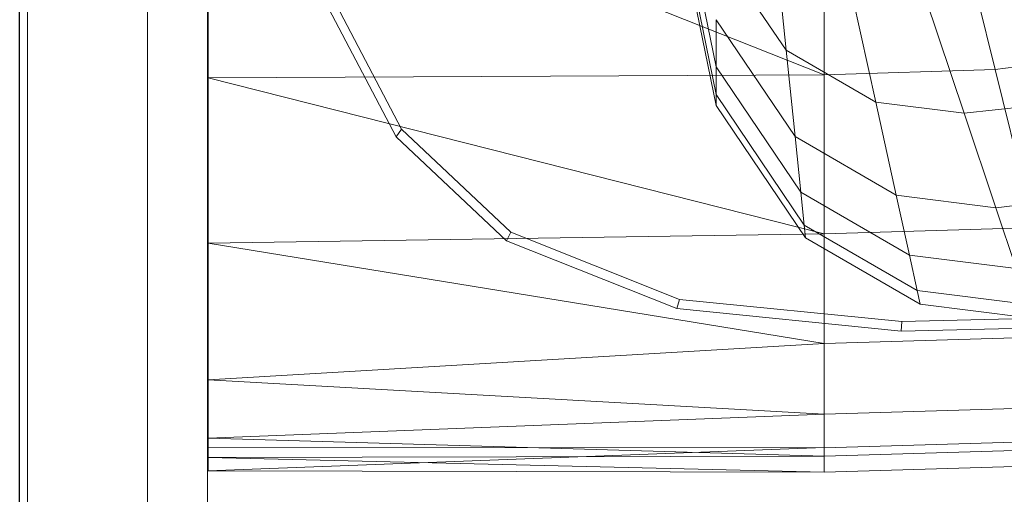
# Model space of a CAD drawing. Header units: metres. Extents: x 397.7 to 427.5, y 12.7 to 28.4.
# Tile 26 of 89: x 404.437 to 404.6011, y 26.3504 to 26.4295. Entities that reach past the tile are written whole.
import ezdxf

# ---------------------------------------------------------------- set-up
doc = ezdxf.new("R2010")
doc.units = ezdxf.units.M
for name, color, linetype, lineweight in [('02_MOBILIARIO', 7, 'Continuous', 18), ('A-DETL-____-MBND', 7, 'Continuous', 18), ('A-GENM-____-OTLN', 7, 'Continuous', 18), ('A-WALL-____-MCUT', 7, 'Continuous', 25), ('A-WALL-____-OTLN', 7, 'Continuous', 25)]:
    doc.layers.add(name, color=color, linetype=linetype, lineweight=lineweight)

# ---------------------------------------------------------------- blocks, each defined once
blk = doc.blocks.new('Family - Rentamans P4-153903-07_ENLLUMENAT_P4')
at = {"layer": 'A-DETL-____-MBND', "color": 253, "true_color": 0xaaaaaa}
for p, q in [((0, 0.36146), (0, 0.00406)), ((0.08473, 0.0676), (0.07631, 0.10869)), ((0, 0.10722), (0, 0.06579)), ((0, 0.10722), (0.10273, 0.06628)), ((0.08473, 0.06296), (0.07598, 0.1057)), ((0.08473, 0.06117), (0.07584, 0.10456)), ((0.12264, 0.10196), (0.13123, 0.06713)), ((0.10273, 0.10137), (0.10273, 0.06628)), ((0.09423, 0.09119), (0.09638, 0.07036)), ((0.09638, 0.07036), (0.08473, 0.08764)), ((0.10642, 0.08414), (0.11135, 0.0617)), ((0.1184, 0.08263), (0.12606, 0.05985)), ((0.03228, 0.05718), (0.02062, 0.07939)), ((0.03136, 0.05592), (0.01958, 0.07835)), ((0.09788, 0.05596), (0.08473, 0.07545)), ((0.08473, 0.07545), (0.08473, 0.0676)), ((0.11135, 0.0617), (0.09638, 0.07036)), ((0.09638, 0.07036), (0.09788, 0.05596)), ((0.1511, 0.06981), (0.13123, 0.06713)), ((0.08473, 0.06296), (0.08473, 0.0676)), ((0.09884, 0.04668), (0.08473, 0.0676)), ((0.10273, 0.06628), (0, 0.06579)), ((0, 0.06579), (0, 0.03818)), ((0, 0.06579), (0.10273, 0.03978)), ((0.13123, 0.06713), (0.10273, 0.06628)), ((0.10273, 0.06628), (0.10273, 0.03978)), ((0.13123, 0.06713), (0.13772, 0.04082)), ((0.08473, 0.06117), (0.08473, 0.06296)), ((0.09941, 0.0412), (0.08473, 0.06296)), ((0.09963, 0.03908), (0.08473, 0.06117)), ((0.12606, 0.05985), (0.11135, 0.0617)), ((0.11135, 0.0617), (0.11476, 0.0462)), ((0.14581, 0.06207), (0.12606, 0.05985)), ((0.12606, 0.05985), (0.13135, 0.04411)), ((0.03228, 0.05718), (0.03136, 0.05592)), ((0.04977, 0.03861), (0.03136, 0.05592)), ((0.05051, 0.04004), (0.03228, 0.05718)), ((0.11476, 0.0462), (0.09788, 0.05596)), ((0.09788, 0.05596), (0.09884, 0.04668)), ((0.11696, 0.0362), (0.09884, 0.04668)), ((0.09884, 0.04668), (0.09941, 0.0412)), ((0.13135, 0.04411), (0.11476, 0.0462)), ((0.11476, 0.0462), (0.11696, 0.0362)), ((0.15363, 0.04662), (0.13135, 0.04411)), ((0.13135, 0.04411), (0.13476, 0.03396)), ((0.11825, 0.0303), (0.09941, 0.0412)), ((0.09941, 0.0412), (0.09963, 0.03908)), ((0.10273, 0.03978), (0, 0.03818)), ((0.05051, 0.04004), (0.04977, 0.03861)), ((0.07861, 0.02883), (0.05051, 0.04004)), ((0.13772, 0.04082), (0.10273, 0.03978)), ((0.10273, 0.03978), (0.10273, 0.02147)), ((0, 0.03818), (0, 0.01543)), ((0, 0.03818), (0.10273, 0.02147)), ((0.07816, 0.02729), (0.04977, 0.03861)), ((0.11875, 0.02802), (0.09963, 0.03908)), ((0.13476, 0.03396), (0.11696, 0.0362)), ((0.11696, 0.0362), (0.11825, 0.0303)), ((0.13678, 0.02796), (0.11825, 0.0303)), ((0.11825, 0.0303), (0.11875, 0.02802)), ((0.07861, 0.02883), (0.07816, 0.02729)), ((0.11566, 0.02511), (0.07861, 0.02883)), ((0.13755, 0.02565), (0.11875, 0.02802)), ((0.11557, 0.02353), (0.07816, 0.02729)), ((0.11566, 0.02511), (0.11557, 0.02353)), ((0.13755, 0.02565), (0.11566, 0.02511)), ((0.13769, 0.02408), (0.11557, 0.02353)), ((0.10273, 0.02147), (0, 0.01543)), ((0.1422, 0.02264), (0.10273, 0.02147)), ((0.10273, 0.02147), (0.10273, 0.00966)), ((0, 0.01543), (0, 0.00569)), ((0, 0.01543), (0.10273, 0.00966)), ((0.14508, 0.01092), (0.10273, 0.00966)), ((0.10273, 0.00966), (0, 0.00569)), ((0.10273, 0.00966), (0.10273, 0.00269)), ((0, 0.00569), (0, 0.00244)), ((0, 0.00569), (0.10273, 0.00269)), ((0.10273, 0.0041), (0.14525, 0.00536)), ((0, 0.00406), (0.10273, 0.00411)), ((0, 0.00026), (0.10273, 0.00411)), ((0, 0.00026), (0, 0.00406)), ((0.10273, 0.0041), (0.10273, 0)), ((0.10273, 0.00269), (0.14679, 0.004)), ((0.10273, 0.00269), (0, 0.00244)), ((0, 0.00244), (0, 0.00026)), ((0, 0.00244), (0.10273, 0)), ((0.10273, 0.00269), (0.10273, 0)), ((0, 0.00026), (0.10273, 0)), ((0.10273, 0), (0.14736, 0.00133))]:
    blk.add_line(p, q, dxfattribs=at)
blk = doc.blocks.new('Family - Evans P4-154019-07_ENLLUMENAT_P4')
at = {"layer": 'A-WALL-____-MCUT', "color": 253, "true_color": 0xaaaaaa}
blk.add_line((0, 0), (4.54879, 0), dxfattribs=at)
at = {"layer": 'A-WALL-____-OTLN', "color": 253, "true_color": 0xaaaaaa}
blk.add_line((0, 0), (4.54879, 0), dxfattribs=at)
at = {"layer": 'A-WALL-____-OTLN', "color": 253, "lineweight": 18, "true_color": 0xaaaaaa}
blk.add_line((0, 0), (4.54879, 0), dxfattribs=at)
blk = doc.blocks.new('Family - LONDR55-XX_ZZ-ARQ-CAA-M3D-Londres55-153713-07_ENLLUMENAT_P4')
at = {"layer": 'A-GENM-____-OTLN', "color": 253, "true_color": 0xaaaaaa}
for p, q in [((0.6, 0.03), (0, 0.03)), ((0.6, 0.03), (0, 0.03)), ((0, 0.01), (0.6, 0.01)), ((0, 0.01), (0.6, 0.01)), ((0.6, 0.01), (0, 0.01)), ((0, 0.01), (0.6, 0.01)), ((0, 0), (0.6, 0)), ((0.6, 0), (0, 0))]:
    blk.add_line(p, q, dxfattribs=at)
blk = doc.blocks.new('Family - Mirall P4-154513-07_ENLLUMENAT_P4')
blk.add_blockref('Family - LONDR55-XX_ZZ-ARQ-CAA-M3D-Londres55-153713-07_ENLLUMENAT_P4', (0, 0))
blk = doc.blocks.new('LONDR55-XX_ZZ-ARQ-CAA-M3D-Londres55_ifc-1-07_ENLLUMENAT_P4')
at = {"layer": '02_MOBILIARIO', "color": 253, "lineweight": 18, "true_color": 0xaaaaaa}
blk.add_blockref('Family - Rentamans P4-153903-07_ENLLUMENAT_P4', (404.46838, 26.35405), dxfattribs=at)
at = {"layer": 'A-GENM-____-OTLN', "color": 253, "lineweight": 18, "true_color": 0xaaaaaa, "rotation": 90}
blk.add_blockref('Family - Mirall P4-154513-07_ENLLUMENAT_P4', (404.46831, 26.22386), dxfattribs=at)
at = {"layer": 'A-WALL-____-OTLN', "color": 253, "lineweight": 18, "true_color": 0xaaaaaa, "rotation": 90}
blk.add_blockref('Family - Evans P4-154019-07_ENLLUMENAT_P4', (404.43698, 23.51946), dxfattribs=at)

msp = doc.modelspace()

# ---------------------------------------------------------------- block references
at = {"lineweight": 5}
msp.add_blockref('LONDR55-XX_ZZ-ARQ-CAA-M3D-Londres55_ifc-1-07_ENLLUMENAT_P4', (0, 0), dxfattribs=at)

doc.saveas('drawing.dxf')
